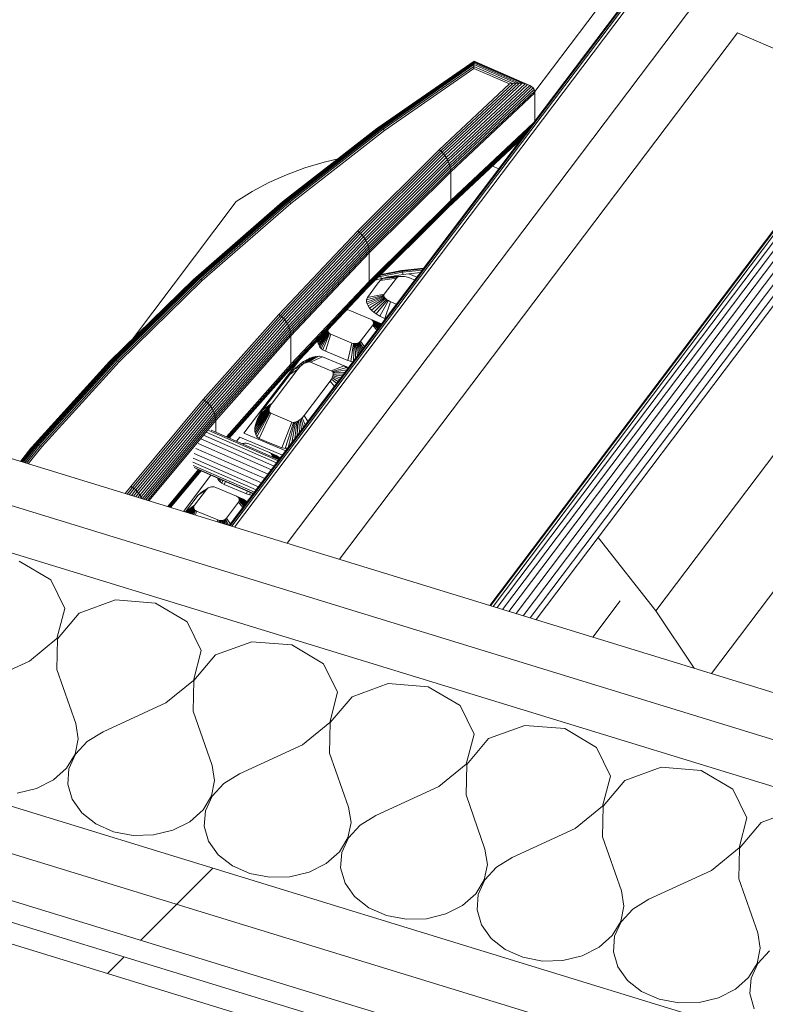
# Model space of a CAD drawing. Header units: millimetres. Extents: x -2220 to 52371, y -4077 to 6953.
# Tile 99 of 256: x 6139 to 6318, y -650 to -413. Entities that reach past the tile are written whole.
import ezdxf

# ---------------------------------------------------------------- set-up
doc = ezdxf.new("R2010")
doc.units = ezdxf.units.MM
doc.header["$MEASUREMENT"] = 0
doc.linetypes.add('Wipeout_Contour', pattern=[1000, 0, -1000])
doc.layers.add('Nuevo_08_E_Envans secs', color=7, linetype='Continuous')
doc.layers.add('Nuevo_09_EI_Mobiliari general', color=7, linetype='Continuous')
doc.layers.add('Nuevo_08_E_Envans secs_Pluma_Nº__1', color=7, linetype='Continuous', lineweight=5)
for name, color, linetype, lineweight, true_color in [('Nuevo_08_E_Envans secs_Pluma_Nº__102', 7, 'Continuous', 5, 0xcccccc), ('Nuevo_08_E_Envans secs_Pluma_Nº__171', 171, 'Continuous', 13, 0xaaaaff), ('Nuevo_08_E_Envans secs_Pluma_Nº__177', 7, 'Continuous', 15, 0xf7e046), ('Nuevo_09_EI_Mobiliari general_Pluma_Nº__61', 7, 'Continuous', 5, 0x6a6a6a)]:
    doc.layers.add(name, color=color, linetype=linetype, lineweight=lineweight, true_color=true_color)
pattern_1 = [(45, (0, 0), (-183.848, 183.848), [195, -65]), (45, (7e-14, 183.85), (-183.848, 183.848), [195, -65])]

# ---------------------------------------------------------------- blocks, each defined once
blk = doc.blocks.new('Elem Sección_59_1')
at = {"layer": 'Nuevo_09_EI_Mobiliari general_Pluma_Nº__61', "color": 251, "linetype": 'Continuous', "lineweight": 5, "true_color": 0x6a6a6a}
for p, q in [((6252.07, -553.8), (6463.22, -274.3)), ((6252.2, -553.84), (6463.81, -273.73)), ((6252.77, -554.02), (6464.73, -273.43)), ((6253.74, -554.31), (6465.94, -273.42)), ((6255.05, -554.72), (6467.35, -273.69)), ((6256.61, -555.2), (6468.87, -274.24)), ((6252.01, -553.78), (6462.66, -274.94)), ((6258.32, -555.72), (6470.38, -275.01)), ((6471.79, -275.97), (6260.05, -556.25)), ((6473, -277.05), (6261.69, -556.75)), ((6473.92, -278.16), (6263.13, -557.19)), ((6460.95, -331.34), (6291.94, -555.06)), ((6472.57, -348.78), (6305.33, -570.15)), ((6189.36, -534.56), (6300.78, -387.06)), ((6189.53, -534.61), (6300.99, -387.07)), ((6189.97, -534.74), (6301.24, -387.44)), ((6190.64, -534.95), (6301.53, -388.16)), ((6262.81, -430.19), (6286.53, -398.8)), ((6306.53, -402.1), (6203.25, -538.82)), ((6311.54, -416.05), (6215.86, -542.69)), ((6345.12, -430.53), (6311.54, -416.05)), ((6225.05, -438.94), (6248.23, -422.87)), ((6225.27, -438.87), (6248.23, -422.96)), ((6225.52, -438.87), (6248.22, -423.14)), ((6225.78, -438.94), (6248.21, -423.4)), ((6226.06, -439.08), (6248.2, -423.74)), ((6248.2, -423.74), (6248.19, -424.15)), ((6248.21, -423.4), (6248.2, -423.74)), ((6248.2, -423.74), (6258.33, -428.17)), ((6248.22, -423.14), (6248.21, -423.4)), ((6248.21, -423.4), (6259.09, -428.16)), ((6248.23, -422.96), (6248.22, -423.14)), ((6248.22, -423.14), (6259.8, -428.21)), ((6248.23, -422.87), (6261.07, -428.49)), ((6248.23, -422.87), (6248.23, -422.96)), ((6248.23, -422.96), (6260.47, -428.32)), ((6226.35, -439.29), (6248.19, -424.15)), ((6226.65, -439.56), (6248.19, -424.63)), ((6248.19, -424.15), (6248.19, -424.63)), ((6248.19, -424.15), (6257.55, -428.24)), ((6248.19, -424.63), (6256.75, -428.38)), ((6256.75, -428.38), (6239.85, -444.21)), ((6257.55, -428.24), (6240.21, -444.49)), ((6258.33, -428.17), (6240.56, -444.82)), ((6259.09, -428.16), (6240.9, -445.2)), ((6259.8, -428.21), (6241.22, -445.62)), ((6260.47, -428.32), (6241.52, -446.07)), ((6261.07, -428.49), (6241.79, -446.56)), ((6256.75, -428.38), (6257.55, -428.24)), ((6257.55, -428.24), (6258.33, -428.17)), ((6258.33, -428.17), (6259.09, -428.16)), ((6259.09, -428.16), (6259.8, -428.21)), ((6259.8, -428.21), (6260.47, -428.32)), ((6260.47, -428.32), (6261.07, -428.49)), ((6261.07, -428.49), (6261.59, -428.72)), ((6261.59, -428.72), (6242.02, -447.05)), ((6262.04, -429), (6242.22, -447.57)), ((6262.39, -429.33), (6242.38, -448.08)), ((6262.65, -429.7), (6242.49, -448.58)), ((6262.8, -430.1), (6242.56, -449.07)), ((6262.86, -430.54), (6242.59, -449.53)), ((6261.59, -428.72), (6262.04, -429)), ((6262.04, -429), (6262.39, -429.33)), ((6262.39, -429.33), (6262.65, -429.7)), ((6262.65, -429.7), (6262.8, -430.1)), ((6262.8, -430.1), (6262.86, -430.54)), ((6262.86, -430.54), (6262.86, -437.26)), ((6262.53, -437.69), (6242.59, -456.38)), ((6202.17, -456.73), (6224.86, -439.08)), ((6202.38, -456.58), (6225.05, -438.94)), ((6202.62, -456.49), (6225.27, -438.87)), ((6202.89, -456.48), (6225.52, -438.87)), ((6203.18, -456.53), (6225.78, -438.94)), ((6203.48, -456.65), (6226.06, -439.08)), ((6203.8, -456.84), (6226.35, -439.29)), ((6204.12, -457.09), (6226.65, -439.56)), ((6224.86, -439.08), (6225.05, -438.94)), ((6225.05, -438.94), (6225.27, -438.87)), ((6225.27, -438.87), (6225.52, -438.87)), ((6225.52, -438.87), (6225.78, -438.94)), ((6225.78, -438.94), (6226.06, -439.08)), ((6226.06, -439.08), (6226.35, -439.29)), ((6226.35, -439.29), (6226.65, -439.56)), ((6260.63, -440.2), (6242.49, -457.2)), ((6261.48, -439.09), (6242.56, -456.81)), ((6259.53, -441.67), (6242.02, -458.07)), ((6259.65, -441.5), (6242.22, -457.84)), ((6260.02, -441.01), (6242.38, -457.54)), ((6239.85, -444.21), (6220.18, -463.79)), ((6220.55, -464.05), (6240.21, -444.49)), ((6240.56, -444.82), (6220.92, -464.37)), ((6239.85, -444.21), (6240.21, -444.49)), ((6240.21, -444.49), (6240.56, -444.82)), ((6240.56, -444.82), (6240.9, -445.2)), ((6207.55, -448.54), (6212.14, -447.15)), ((6212.14, -447.15), (6215.5, -446.35)), ((6240.9, -445.2), (6221.27, -464.73)), ((6241.22, -445.62), (6221.6, -465.14)), ((6241.52, -446.07), (6221.91, -465.59)), ((6241.79, -446.56), (6222.19, -466.06)), ((6242.02, -447.05), (6222.43, -466.55)), ((6240.9, -445.2), (6241.22, -445.62)), ((6241.22, -445.62), (6241.52, -446.07)), ((6241.52, -446.07), (6241.79, -446.56)), ((6241.79, -446.56), (6242.02, -447.05)), ((6242.02, -447.05), (6242.22, -447.57)), ((6203.12, -450.2), (6207.55, -448.54)), ((6242.22, -447.57), (6222.64, -467.05)), ((6242.38, -448.08), (6222.8, -467.56)), ((6242.49, -448.58), (6222.92, -468.06)), ((6242.56, -449.07), (6222.99, -468.54)), ((6242.59, -449.53), (6223.02, -469.01)), ((6242.22, -447.57), (6242.38, -448.08)), ((6242.38, -448.08), (6242.49, -448.58)), ((6242.49, -448.58), (6242.56, -449.07)), ((6242.56, -449.07), (6242.59, -449.53)), ((6242.59, -449.53), (6242.59, -456.38)), ((6252.64, -448.12), (6254.15, -448.78)), ((6194.82, -454.27), (6198.87, -452.11)), ((6198.87, -452.11), (6203.12, -450.2)), ((6191.01, -456.66), (6194.82, -454.27)), ((6165.8, -490.03), (6191.01, -456.66)), ((6180.7, -475.45), (6202.17, -456.73)), ((6180.93, -475.28), (6202.38, -456.58)), ((6181.2, -475.18), (6202.62, -456.49)), ((6181.49, -475.14), (6202.89, -456.48)), ((6181.8, -475.17), (6203.18, -456.53)), ((6182.13, -475.27), (6203.48, -456.65)), ((6182.47, -475.44), (6203.8, -456.84)), ((6202.17, -456.73), (6202.38, -456.58)), ((6202.38, -456.58), (6202.62, -456.49)), ((6202.62, -456.49), (6202.89, -456.48)), ((6202.89, -456.48), (6203.18, -456.53)), ((6203.18, -456.53), (6203.48, -456.65)), ((6203.48, -456.65), (6203.8, -456.84)), ((6203.8, -456.84), (6204.12, -457.09)), ((6242.56, -456.81), (6222.99, -476.28)), ((6242.59, -456.38), (6223.02, -475.85)), ((6242.56, -456.81), (6242.49, -457.2)), ((6242.59, -456.38), (6242.56, -456.81)), ((6182.82, -475.67), (6204.12, -457.09)), ((6242.02, -458.07), (6222.43, -477.57)), ((6242.22, -457.84), (6222.64, -477.32)), ((6242.38, -457.54), (6222.8, -477.03)), ((6242.49, -457.2), (6222.92, -476.68)), ((6242.22, -457.84), (6242.02, -458.07)), ((6242.38, -457.54), (6242.22, -457.84)), ((6242.49, -457.2), (6242.38, -457.54)), ((6220.18, -463.79), (6201.25, -483.82)), ((6201.63, -484.07), (6220.55, -464.05)), ((6220.18, -463.79), (6220.55, -464.05)), ((6220.55, -464.05), (6220.92, -464.37)), ((6220.92, -464.37), (6202.01, -484.37)), ((6221.27, -464.73), (6202.37, -484.73)), ((6221.6, -465.14), (6202.71, -485.13)), ((6221.91, -465.59), (6203.03, -485.56)), ((6222.19, -466.06), (6203.32, -486.02)), ((6220.92, -464.37), (6221.27, -464.73)), ((6221.27, -464.73), (6221.6, -465.14)), ((6221.6, -465.14), (6221.91, -465.59)), ((6221.91, -465.59), (6222.19, -466.06)), ((6222.19, -466.06), (6222.43, -466.55)), ((6222.43, -466.55), (6203.57, -486.51)), ((6222.64, -467.05), (6203.78, -487)), ((6222.8, -467.56), (6203.95, -487.5)), ((6222.92, -468.06), (6204.08, -488)), ((6222.99, -468.54), (6204.15, -488.48)), ((6222.43, -466.55), (6222.64, -467.05)), ((6222.64, -467.05), (6222.8, -467.56)), ((6222.8, -467.56), (6222.92, -468.06)), ((6222.92, -468.06), (6222.99, -468.54)), ((6222.99, -468.54), (6223.02, -469.01)), ((6223.02, -469.01), (6204.18, -488.94)), ((6223.02, -469.01), (6223.02, -475.85)), ((6225.68, -474.33), (6230.87, -473.36)), ((6225.86, -474.16), (6230.78, -473.23)), ((6230.78, -473.23), (6236.11, -472.66)), ((6230.78, -473.23), (6230.87, -473.36)), ((6230.87, -473.36), (6236.01, -472.8)), ((6230.87, -473.36), (6230.99, -473.67)), ((6230.99, -473.67), (6235.74, -473.16)), ((6160.57, -495.14), (6180.7, -475.45)), ((6160.82, -494.96), (6180.93, -475.28)), ((6161.1, -494.84), (6181.2, -475.18)), ((6161.41, -494.78), (6181.49, -475.14)), ((6161.74, -494.8), (6181.8, -475.17)), ((6162.1, -494.87), (6182.13, -475.27)), ((6162.46, -495.01), (6182.47, -475.44)), ((6162.83, -495.22), (6182.82, -475.67)), ((6180.7, -475.45), (6180.93, -475.28)), ((6180.93, -475.28), (6181.2, -475.18)), ((6181.2, -475.18), (6181.49, -475.14)), ((6181.49, -475.14), (6181.8, -475.17)), ((6181.8, -475.17), (6182.13, -475.27)), ((6182.13, -475.27), (6182.47, -475.44)), ((6182.47, -475.44), (6182.82, -475.67)), ((6223.02, -475.85), (6204.18, -495.79)), ((6223.02, -475.85), (6222.99, -476.28)), ((6224.46, -475.54), (6225.98, -475.13)), ((6224.46, -475.54), (6224.46, -475.54)), ((6224.95, -476.56), (6225.62, -475.67)), ((6225.21, -474.8), (6225.74, -474.66)), ((6225.58, -474.43), (6225.74, -474.66)), ((6229.53, -475.09), (6225.62, -475.67)), ((6225.62, -475.67), (6226.21, -475.19)), ((6225.62, -475.67), (6225.62, -475.67)), ((6225.74, -474.66), (6230.99, -473.67)), ((6225.74, -474.66), (6225.98, -475.13)), ((6225.98, -475.13), (6226.67, -475)), ((6225.98, -475.13), (6225.98, -475.13)), ((6229.83, -474.86), (6226.21, -475.19)), ((6226.21, -475.19), (6226.31, -475.15)), ((6226.21, -475.19), (6226.21, -475.19)), ((6226.31, -475.15), (6226.67, -475)), ((6229.53, -475.09), (6226.63, -478.92)), ((6226.85, -474.93), (6226.67, -475)), ((6227.48, -474.76), (6226.85, -474.93)), ((6230.04, -474.77), (6226.85, -474.93)), ((6228.2, -474.66), (6227.48, -474.76)), ((6230.28, -474.71), (6227.48, -474.76)), ((6228.54, -474.65), (6228.2, -474.66)), ((6228.2, -474.66), (6230.55, -474.67)), ((6228.54, -474.65), (6228.99, -474.63)), ((6228.59, -474.64), (6229.05, -474.55)), ((6228.99, -474.63), (6230.85, -474.66)), ((6229.05, -474.55), (6231.14, -474.16)), ((6229.83, -474.86), (6229.53, -475.09)), ((6230.04, -474.77), (6229.83, -474.86)), ((6230.28, -474.71), (6230.04, -474.77)), ((6230.55, -474.67), (6230.28, -474.71)), ((6230.85, -474.66), (6230.55, -474.67)), ((6231.17, -474.67), (6230.85, -474.66)), ((6230.99, -473.67), (6231.14, -474.16)), ((6231.14, -474.16), (6232.56, -474.01)), ((6231.14, -474.16), (6231.14, -474.16)), ((6231.51, -474.71), (6231.17, -474.67)), ((6231.86, -474.77), (6231.51, -474.71)), ((6232.21, -474.86), (6231.86, -474.77)), ((6232.9, -475.1), (6232.21, -474.86)), ((6235.32, -473.71), (6232.56, -474.01)), ((6232.56, -474.01), (6234.49, -474.81)), ((6233.94, -475.54), (6232.9, -475.1)), ((6234.49, -474.81), (6234.49, -474.81)), ((6222.43, -477.57), (6203.57, -497.52)), ((6222.64, -477.32), (6203.78, -497.27)), ((6222.8, -477.03), (6203.95, -496.97)), ((6222.92, -476.68), (6204.08, -496.62)), ((6222.99, -476.28), (6204.15, -496.22)), ((6222.64, -477.32), (6222.43, -477.57)), ((6222.55, -479.72), (6224.95, -476.56)), ((6222.8, -477.03), (6222.64, -477.32)), ((6222.92, -476.68), (6222.8, -477.03)), ((6222.99, -476.28), (6222.92, -476.68)), ((6226.53, -479.18), (6222.32, -480.31)), ((6222.55, -479.72), (6222.32, -480.31)), ((6222.32, -480.31), (6222.32, -480.31)), ((6222.32, -480.31), (6222.34, -480.82)), ((6226.54, -479.34), (6222.34, -480.82)), ((6226.58, -479.5), (6222.48, -481.28)), ((6226.63, -478.92), (6222.55, -479.72)), ((6222.55, -479.72), (6222.55, -479.72)), ((6226.67, -479.66), (6222.72, -481.77)), ((6226.79, -479.83), (6223.07, -482.26)), ((6226.95, -480), (6223.53, -482.75)), ((6227.14, -480.17), (6224.08, -483.23)), ((6227.36, -480.33), (6224.71, -483.69)), ((6227.6, -480.48), (6225.53, -484.21)), ((6226.63, -478.92), (6226.53, -479.18)), ((6226.53, -479.18), (6226.54, -479.34)), ((6226.54, -479.34), (6226.58, -479.5)), ((6226.58, -479.5), (6226.67, -479.66)), ((6226.67, -479.66), (6226.79, -479.83)), ((6226.79, -479.83), (6226.95, -480)), ((6226.95, -480), (6227.14, -480.17)), ((6227.14, -480.17), (6227.36, -480.33)), ((6227.36, -480.33), (6227.6, -480.48)), ((6227.6, -480.48), (6228.15, -480.75)), ((6217.77, -482.7), (6217.59, -482.69)), ((6217.97, -482.73), (6217.77, -482.7)), ((6218.36, -482.84), (6217.97, -482.73)), ((6223.33, -484.91), (6218.36, -482.84)), ((6222.34, -480.82), (6222.34, -480.82)), ((6222.34, -480.82), (6222.39, -480.98)), ((6222.39, -480.98), (6222.48, -481.28)), ((6222.47, -481.28), (6222.48, -481.28)), ((6222.48, -481.28), (6222.72, -481.77)), ((6222.72, -481.77), (6222.72, -481.77)), ((6222.72, -481.77), (6223.07, -482.26)), ((6223.07, -482.26), (6223.07, -482.26)), ((6223.07, -482.26), (6223.53, -482.75)), ((6223.53, -482.75), (6223.53, -482.75)), ((6223.53, -482.75), (6223.74, -482.93)), ((6223.74, -482.93), (6224.08, -483.23)), ((6228.15, -480.75), (6226.73, -484.8)), ((6229.56, -481.34), (6228.15, -480.75)), ((6201.25, -483.82), (6183.07, -504.29)), ((6183.46, -504.53), (6201.63, -484.07)), ((6202.01, -484.37), (6183.85, -504.82)), ((6202.37, -484.73), (6184.22, -505.16)), ((6202.71, -485.13), (6184.57, -505.55)), ((6201.25, -483.82), (6201.63, -484.07)), ((6201.63, -484.07), (6202.01, -484.37)), ((6202.01, -484.37), (6202.37, -484.73)), ((6202.37, -484.73), (6202.71, -485.13)), ((6202.71, -485.13), (6203.03, -485.56)), ((6223.62, -485.08), (6223.33, -484.91)), ((6224.96, -485.68), (6223.33, -484.91)), ((6223.75, -485.18), (6223.62, -485.08)), ((6225.59, -486.03), (6223.62, -485.08)), ((6223.85, -485.3), (6223.75, -485.18)), ((6225.82, -486.28), (6223.75, -485.18)), ((6225.74, -486.39), (6223.85, -485.3)), ((6223.93, -485.42), (6223.85, -485.3)), ((6224.08, -483.23), (6224.08, -483.23)), ((6224.08, -483.23), (6224.71, -483.69)), ((6224.71, -483.69), (6224.71, -483.69)), ((6224.71, -483.69), (6225.17, -483.98)), ((6225.17, -483.98), (6225.53, -484.21)), ((6225.53, -484.21), (6225.53, -484.21)), ((6225.53, -484.21), (6226.49, -484.68)), ((6226.49, -484.68), (6226.73, -484.8)), ((6226.73, -484.8), (6226.73, -484.8)), ((6226.73, -484.8), (6226.89, -484.86)), ((6226.89, -484.86), (6226.89, -484.86)), ((6203.03, -485.56), (6184.9, -505.97)), ((6203.32, -486.02), (6185.2, -506.42)), ((6203.57, -486.51), (6185.46, -506.9)), ((6203.78, -487), (6185.68, -507.38)), ((6203.95, -487.5), (6185.85, -507.88)), ((6203.03, -485.56), (6203.32, -486.02)), ((6203.32, -486.02), (6203.57, -486.51)), ((6203.57, -486.51), (6203.78, -487)), ((6203.78, -487), (6203.95, -487.5)), ((6203.95, -487.5), (6204.08, -488)), ((6213.08, -487.67), (6210.63, -490.15)), ((6213.1, -487.53), (6212.49, -488.09)), ((6213.1, -487.53), (6213.08, -487.67)), ((6213.08, -487.67), (6213.09, -487.8)), ((6213.13, -487.41), (6213.1, -487.53)), ((6220.93, -490.22), (6223.85, -486.37)), ((6223.85, -486.37), (6223.99, -486.11)), ((6224.81, -487.62), (6223.85, -486.37)), ((6223.99, -485.55), (6223.93, -485.42)), ((6225.65, -486.51), (6223.93, -485.42)), ((6224.03, -485.69), (6223.99, -485.55)), ((6225.55, -486.64), (6223.99, -485.55)), ((6223.99, -486.11), (6224.03, -485.97)), ((6225.06, -487.29), (6223.99, -486.11)), ((6224.04, -485.83), (6224.03, -485.69)), ((6225.45, -486.78), (6224.03, -485.69)), ((6224.03, -485.97), (6224.04, -485.83)), ((6225.21, -487.1), (6224.03, -485.97)), ((6225.33, -486.93), (6224.04, -485.83)), ((6225.96, -486.1), (6224.96, -485.68)), ((6225.5, -485.98), (6224.96, -485.68)), ((6225.59, -486.03), (6225.5, -485.98)), ((6225.59, -486.04), (6225.59, -486.03)), ((6225.85, -486.25), (6225.59, -486.03)), ((6204.08, -488), (6185.98, -508.37)), ((6204.15, -488.48), (6186.06, -508.85)), ((6204.18, -488.94), (6186.08, -509.31)), ((6204.08, -488), (6204.15, -488.48)), ((6204.15, -488.48), (6204.18, -488.94)), ((6204.18, -488.94), (6204.18, -495.79)), ((6210.64, -490.04), (6210.63, -490.15)), ((6213.09, -487.8), (6210.66, -490.54)), ((6213.13, -487.94), (6210.77, -490.92)), ((6213.19, -488.07), (6210.93, -491.29)), ((6213.27, -488.19), (6211.16, -491.64)), ((6213.37, -488.3), (6211.45, -491.97)), ((6213.49, -488.4), (6211.86, -492.3)), ((6213.77, -488.56), (6212.48, -492.66)), ((6213.09, -487.8), (6213.13, -487.94)), ((6213.13, -487.94), (6213.19, -488.07)), ((6213.19, -488.07), (6213.27, -488.19)), ((6213.27, -488.19), (6213.37, -488.3)), ((6213.37, -488.3), (6213.49, -488.4)), ((6213.49, -488.4), (6213.77, -488.56)), ((6218.85, -490.67), (6213.77, -488.56)), ((6210.63, -490.15), (6210.66, -490.49)), ((6210.63, -490.15), (6210.63, -490.15)), ((6210.66, -490.49), (6210.66, -490.54)), ((6210.66, -490.54), (6210.77, -490.92)), ((6210.77, -490.92), (6210.87, -491.15)), ((6210.77, -490.92), (6210.77, -490.92)), ((6210.87, -491.15), (6210.93, -491.29)), ((6210.93, -491.29), (6211.02, -491.42)), ((6210.93, -491.29), (6210.93, -491.29)), ((6211.02, -491.42), (6211.16, -491.64)), ((6211.16, -491.64), (6211.16, -491.64)), ((6211.16, -491.64), (6211.16, -491.64)), ((6211.16, -491.64), (6211.45, -491.97)), ((6211.45, -491.97), (6211.45, -491.97)), ((6211.45, -491.97), (6211.86, -492.3)), ((6211.86, -492.3), (6211.86, -492.3)), ((6211.86, -492.3), (6212.48, -492.66)), ((6218.85, -490.67), (6217.85, -494.9)), ((6219.21, -490.78), (6218.62, -495.12)), ((6219.21, -490.78), (6218.85, -490.67)), ((6219.41, -490.81), (6219.21, -490.78)), ((6219.41, -490.81), (6219.24, -495)), ((6219.61, -490.81), (6219.41, -490.81)), ((6219.81, -490.8), (6219.61, -490.81)), ((6219.61, -490.81), (6219.74, -494.34)), ((6220, -490.77), (6219.81, -490.8)), ((6220.15, -493.79), (6219.81, -490.8)), ((6220.19, -490.72), (6220, -490.77)), ((6220.5, -493.33), (6220, -490.77)), ((6220.37, -490.65), (6220.19, -490.72)), ((6220.8, -492.93), (6220.19, -490.72)), ((6220.54, -490.56), (6220.37, -490.65)), ((6221.06, -492.58), (6220.37, -490.65)), ((6220.69, -490.46), (6220.54, -490.56)), ((6221.3, -492.28), (6220.54, -490.56)), ((6220.93, -490.22), (6220.69, -490.46)), ((6221.53, -491.97), (6220.69, -490.46)), ((6221.83, -491.56), (6220.93, -490.22)), ((6142.75, -515.31), (6161.41, -494.78)), ((6143.1, -515.3), (6161.74, -494.8)), ((6161.1, -494.84), (6161.41, -494.78)), ((6161.41, -494.78), (6161.74, -494.8)), ((6161.74, -494.8), (6162.1, -494.87)), ((6192.86, -512.36), (6206.33, -494.61)), ((6207.98, -494.69), (6207.23, -495.14)), ((6207.44, -495.54), (6207.98, -494.69)), ((6207.72, -495.4), (6208.73, -494.33)), ((6208.6, -494.39), (6207.98, -494.69)), ((6207.98, -494.69), (6207.98, -494.69)), ((6208, -495.3), (6209.46, -494.06)), ((6208.26, -495.24), (6210.15, -493.89)), ((6210.89, -493.82), (6208.5, -495.21)), ((6208.73, -494.33), (6208.6, -494.39)), ((6208.84, -494.29), (6208.73, -494.33)), ((6208.73, -494.33), (6208.73, -494.33)), ((6209.46, -494.06), (6208.84, -494.29)), ((6211.74, -493.97), (6208.92, -495.28)), ((6210.15, -493.89), (6209.46, -494.06)), ((6209.46, -494.06), (6209.46, -494.06)), ((6210.89, -493.82), (6210.15, -493.89)), ((6210.15, -493.89), (6210.15, -493.89)), ((6210.89, -493.82), (6210.89, -493.82)), ((6211.07, -493.85), (6210.89, -493.82)), ((6211.74, -493.97), (6211.07, -493.85)), ((6217, -496.16), (6211.74, -493.97)), ((6212.48, -492.65), (6212.48, -492.65)), ((6212.48, -492.66), (6216.36, -494.27)), ((6216.36, -494.27), (6217.85, -494.9)), ((6141.86, -515.73), (6160.57, -495.14)), ((6142.12, -515.53), (6160.82, -494.96)), ((6142.42, -515.39), (6161.1, -494.84)), ((6143.48, -515.35), (6162.1, -494.87)), ((6143.87, -515.47), (6162.46, -495.01)), ((6144.26, -515.65), (6162.83, -495.22)), ((6160.57, -495.14), (6160.82, -494.96)), ((6160.82, -494.96), (6161.1, -494.84)), ((6162.1, -494.87), (6162.46, -495.01)), ((6162.46, -495.01), (6162.83, -495.22)), ((6204.18, -495.79), (6188.67, -513.24)), ((6204.15, -496.22), (6188.93, -513.36)), ((6204.08, -496.62), (6189.13, -513.44)), ((6203.95, -496.97), (6189.27, -513.5)), ((6205.82, -496.97), (6199.63, -505.12)), ((6203.95, -496.97), (6203.78, -497.27)), ((6205.82, -496.97), (6203.91, -498.21)), ((6204.08, -496.62), (6203.95, -496.97)), ((6204.15, -496.22), (6204.08, -496.62)), ((6204.18, -495.79), (6204.15, -496.22)), ((6204.9, -497.07), (6204.33, -497.73)), ((6205.73, -496.29), (6204.9, -497.07)), ((6206.31, -496.4), (6204.9, -497.07)), ((6204.9, -497.07), (6204.9, -497.07)), ((6204.9, -497.07), (6204.9, -497.07)), ((6206.47, -495.68), (6205.73, -496.29)), ((6206.58, -496.15), (6205.73, -496.29)), ((6205.73, -496.29), (6205.73, -496.29)), ((6206.31, -496.4), (6205.82, -496.97)), ((6206.58, -496.15), (6206.31, -496.4)), ((6207.23, -495.14), (6206.47, -495.68)), ((6206.47, -495.68), (6206.47, -495.68)), ((6206.86, -495.91), (6206.47, -495.68)), ((6206.86, -495.91), (6206.58, -496.15)), ((6207.15, -495.71), (6206.86, -495.91)), ((6207.15, -495.71), (6207.23, -495.14)), ((6207.44, -495.54), (6207.15, -495.71)), ((6207.23, -495.14), (6207.22, -495.14)), ((6207.72, -495.4), (6207.44, -495.54)), ((6208, -495.3), (6207.72, -495.4)), ((6208.26, -495.24), (6208, -495.3)), ((6208.5, -495.21), (6208.26, -495.24)), ((6208.92, -495.28), (6208.5, -495.21)), ((6213.89, -497.36), (6208.92, -495.28)), ((6217, -496.16), (6213.89, -497.36)), ((6217.58, -496.6), (6214.16, -497.56)), ((6217.63, -497.13), (6214.25, -497.71)), ((6218.03, -496.59), (6217, -496.16)), ((6217.28, -496.37), (6217, -496.16)), ((6217.58, -496.6), (6217.28, -496.37)), ((6217.78, -496.93), (6217.58, -496.6)), ((6217.78, -496.93), (6217.78, -496.93)), ((6217.85, -494.9), (6218.15, -494.98)), ((6218.15, -494.98), (6218.62, -495.12)), ((6218.62, -495.12), (6219.1, -495.18)), ((6219.1, -495.18), (6219.1, -495.18)), ((6203.78, -497.27), (6189.34, -513.54)), ((6202.91, -499.53), (6197.36, -506.85)), ((6203.91, -498.21), (6202.91, -499.53)), ((6203.78, -497.27), (6203.57, -497.52)), ((6204.33, -497.73), (6203.91, -498.21)), ((6203.91, -498.21), (6203.91, -498.21)), ((6213.6, -499.88), (6213.95, -499.34)), ((6214.16, -497.56), (6213.89, -497.36)), ((6213.95, -499.34), (6214.09, -499.07)), ((6215.18, -500.37), (6213.95, -499.34)), ((6214.09, -499.07), (6214.2, -498.81)), ((6215.54, -499.9), (6214.09, -499.07)), ((6214.25, -497.71), (6214.16, -497.56)), ((6214.2, -498.81), (6214.27, -498.55)), ((6215.86, -499.47), (6214.2, -498.81)), ((6214.3, -497.88), (6214.25, -497.71)), ((6214.27, -498.55), (6214.31, -498.31)), ((6216.19, -499.04), (6214.27, -498.55)), ((6217.23, -497.65), (6214.3, -497.88)), ((6214.32, -498.09), (6214.3, -497.88)), ((6214.31, -498.31), (6214.32, -498.09)), ((6216.52, -498.6), (6214.31, -498.31)), ((6216.87, -498.14), (6214.32, -498.09)), ((6207.37, -508.09), (6213.6, -499.88)), ((6214.62, -501.11), (6213.6, -499.88)), ((6183.07, -504.29), (6165.66, -525.17)), ((6183.07, -504.29), (6183.46, -504.53)), ((6166.06, -525.39), (6183.46, -504.53)), ((6183.85, -504.82), (6166.46, -525.67)), ((6184.22, -505.16), (6166.85, -526)), ((6184.57, -505.55), (6167.21, -526.38)), ((6184.9, -505.97), (6167.55, -526.79)), ((6185.2, -506.42), (6167.85, -527.23)), ((6183.46, -504.53), (6183.85, -504.82)), ((6183.85, -504.82), (6184.22, -505.16)), ((6184.22, -505.16), (6184.57, -505.55)), ((6184.57, -505.55), (6184.9, -505.97)), ((6184.9, -505.97), (6185.2, -506.42)), ((6185.2, -506.42), (6185.46, -506.9)), ((6198.94, -506.65), (6195.52, -511.02)), ((6198.98, -506.41), (6195.64, -510.34)), ((6199.05, -506.16), (6195.86, -509.62)), ((6199.16, -505.91), (6196.16, -508.88)), ((6199.29, -505.64), (6196.61, -507.99)), ((6199.63, -505.12), (6197.36, -506.85)), ((6198.93, -506.86), (6198.94, -506.65)), ((6198.94, -506.65), (6198.98, -506.41)), ((6198.98, -506.41), (6199.05, -506.16)), ((6199.05, -506.16), (6199.16, -505.91)), ((6199.29, -505.64), (6199.16, -505.91)), ((6199.63, -505.12), (6199.29, -505.64)), ((6185.46, -506.9), (6168.12, -527.7)), ((6185.68, -507.38), (6168.39, -528.12)), ((6185.85, -507.88), (6168.86, -528.26)), ((6185.98, -508.37), (6169.28, -528.4)), ((6186.06, -508.85), (6169.66, -528.51)), ((6185.46, -506.9), (6185.68, -507.38)), ((6185.68, -507.38), (6185.85, -507.88)), ((6185.85, -507.88), (6185.98, -508.37)), ((6185.98, -508.37), (6186.06, -508.85)), ((6186.06, -508.85), (6186.08, -509.31)), ((6198.93, -506.86), (6195.49, -511.65)), ((6198.95, -507.06), (6195.56, -512.22)), ((6199, -507.23), (6195.72, -512.71)), ((6196.16, -508.88), (6195.86, -509.62)), ((6199.09, -507.37), (6196.01, -513.2)), ((6196.61, -507.99), (6196.16, -508.88)), ((6196.16, -508.88), (6196.16, -508.88)), ((6199.35, -507.57), (6196.57, -513.62)), ((6197.36, -506.85), (6196.61, -507.99)), ((6196.61, -507.99), (6196.61, -507.99)), ((6197.36, -506.85), (6197.36, -506.85)), ((6198.95, -507.06), (6198.93, -506.86)), ((6199, -507.23), (6198.95, -507.06)), ((6199.09, -507.37), (6199, -507.23)), ((6199.35, -507.57), (6199.09, -507.37)), ((6204.43, -509.69), (6199.35, -507.57)), ((6206.65, -508.87), (6206.38, -509.09)), ((6206.9, -508.63), (6206.65, -508.87)), ((6207.18, -510.97), (6206.65, -508.87)), ((6207.37, -508.09), (6206.9, -508.63)), ((6207.63, -510.37), (6206.9, -508.63)), ((6208.26, -509.53), (6207.37, -508.09)), ((6186.08, -509.31), (6169.99, -528.61)), ((6186.08, -509.31), (6186.08, -512.11)), ((6195.52, -511.02), (6195.49, -511.65)), ((6195.64, -510.34), (6195.52, -511.02)), ((6195.52, -511.02), (6195.52, -511.02)), ((6195.86, -509.62), (6195.64, -510.34)), ((6195.64, -510.34), (6195.64, -510.34)), ((6195.87, -509.6), (6195.86, -509.62)), ((6204.43, -509.69), (6201.95, -515.87)), ((6204.82, -509.75), (6202.77, -516.01)), ((6203.54, -515.78), (6205.05, -509.73)), ((6204.38, -514.66), (6205.3, -509.67)), ((6204.82, -509.75), (6204.43, -509.69)), ((6205.05, -509.73), (6204.82, -509.75)), ((6205.3, -509.67), (6205.05, -509.73)), ((6205.09, -513.72), (6205.56, -509.58)), ((6205.56, -509.58), (6205.3, -509.67)), ((6205.83, -509.45), (6205.56, -509.58)), ((6205.71, -512.91), (6205.83, -509.45)), ((6206.11, -509.28), (6205.83, -509.45)), ((6206.38, -509.09), (6206.11, -509.28)), ((6206.25, -512.2), (6206.11, -509.28)), ((6206.73, -511.55), (6206.38, -509.09)), ((6182.49, -513.74), (6199.47, -521.17)), ((6183.16, -512.82), (6200.16, -520.26)), ((6183.83, -512.13), (6200.71, -519.52)), ((6184.45, -511.73), (6201.1, -519.01)), ((6184.98, -511.63), (6201.29, -518.76)), ((6189.35, -513.54), (6189.34, -513.54)), ((6191.85, -513.32), (6191.1, -514.3)), ((6191.85, -513.32), (6202.15, -517.62)), ((6192.86, -512.36), (6192.86, -512.36)), ((6192.86, -512.36), (6192.86, -512.36)), ((6202.94, -516.57), (6192.86, -512.36)), ((6195.49, -511.65), (6195.49, -511.65)), ((6195.49, -511.65), (6195.53, -511.94)), ((6195.53, -511.94), (6195.56, -512.22)), ((6195.56, -512.22), (6195.56, -512.22)), ((6195.56, -512.22), (6195.66, -512.53)), ((6195.66, -512.53), (6195.72, -512.71)), ((6195.72, -512.71), (6195.72, -512.71)), ((6195.72, -512.71), (6196.01, -513.2)), ((6196.01, -513.2), (6196.01, -513.2)), ((6196.01, -513.2), (6196.57, -513.62)), ((6196.57, -513.62), (6196.57, -513.62)), ((6196.57, -513.62), (6198.24, -514.32)), ((6139.1, -519.13), (6141.64, -515.98)), ((6139.11, -519.14), (6141.86, -515.73)), ((6139.2, -519.16), (6142.12, -515.53)), ((6139.34, -519.21), (6142.42, -515.39)), ((6139.56, -519.27), (6142.75, -515.31)), ((6139.84, -519.36), (6143.1, -515.3)), ((6140.17, -519.46), (6143.48, -515.35)), ((6140.56, -519.58), (6143.87, -515.47)), ((6140.99, -519.71), (6144.26, -515.65)), ((6141.64, -515.98), (6141.86, -515.73)), ((6141.86, -515.73), (6142.12, -515.53)), ((6142.12, -515.53), (6142.42, -515.39)), ((6142.42, -515.39), (6142.75, -515.31)), ((6142.75, -515.31), (6143.1, -515.3)), ((6143.1, -515.3), (6143.48, -515.35)), ((6143.48, -515.35), (6143.87, -515.47)), ((6143.87, -515.47), (6144.26, -515.65)), ((6197.89, -523.26), (6181.33, -516.01)), ((6198.7, -522.19), (6181.87, -514.83)), ((6191.1, -514.3), (6191.1, -514.3)), ((6192.62, -514.87), (6192.49, -514.92)), ((6192.82, -514.81), (6192.62, -514.87)), ((6193.02, -514.78), (6192.82, -514.81)), ((6193.23, -514.77), (6193.02, -514.78)), ((6193.44, -514.77), (6193.23, -514.77)), ((6193.65, -514.8), (6193.44, -514.77)), ((6194.03, -514.91), (6193.65, -514.8)), ((6199, -516.98), (6194.03, -514.91)), ((6198.24, -514.32), (6201.95, -515.87)), ((6201.95, -515.87), (6202.53, -515.97)), ((6201.95, -515.87), (6201.95, -515.87)), ((6201.95, -515.87), (6201.95, -515.87)), ((6202.53, -515.97), (6202.77, -516.01)), ((6202.77, -516.01), (6203.04, -515.98)), ((6202.77, -516.01), (6202.77, -516.01)), ((6203.04, -515.98), (6203.41, -515.95)), ((6203.41, -515.95), (6203.41, -515.95)), ((6196.4, -525.23), (6180.66, -518.35)), ((6197.11, -524.29), (6180.92, -517.21)), ((6199.29, -517.15), (6199, -516.98)), ((6200.63, -517.75), (6199, -516.98)), ((6201.26, -518.11), (6199.29, -517.15)), ((6199.42, -517.25), (6199.29, -517.15)), ((6201.56, -518.39), (6199.42, -517.25)), ((6199.52, -517.37), (6199.42, -517.25)), ((6201.48, -518.5), (6199.52, -517.37)), ((6199.6, -517.49), (6199.52, -517.37)), ((6201.39, -518.62), (6199.6, -517.49)), ((6199.66, -517.62), (6199.6, -517.49)), ((6201.29, -518.76), (6199.66, -517.62)), ((6199.7, -517.76), (6199.66, -517.62)), ((6200.62, -518.47), (6199.7, -517.76)), ((6199.71, -517.9), (6199.7, -517.76)), ((6199.7, -518.04), (6199.71, -517.9)), ((6199.75, -518.09), (6199.7, -518.04)), ((6200.12, -518.25), (6199.71, -517.9)), ((6201.26, -518.11), (6200.63, -517.75)), ((6201.58, -518.37), (6201.26, -518.11)), ((6202.15, -517.62), (6202.15, -517.62)), ((6202.94, -516.57), (6202.94, -516.57)), ((6195.81, -526.01), (6180.58, -519.34)), ((6195.39, -526.56), (6180.66, -520.12)), ((6195.16, -526.87), (6180.92, -520.64)), ((6195.14, -526.9), (6181.33, -520.85)), ((6181.94, -521.12), (6174.54, -530.01)), ((6182.19, -521.23), (6174.8, -530.09)), ((6182.38, -521.31), (6175.01, -530.15)), ((6182.5, -521.37), (6175.14, -530.19)), ((6182.56, -521.39), (6175.21, -530.21)), ((6184.93, -522.43), (6178.31, -531.16)), ((6186.49, -523.11), (6186.6, -523.37)), ((6186.71, -523.21), (6186.6, -523.37)), ((6165.66, -525.17), (6164.33, -526.87)), ((6164.8, -527.02), (6166.06, -525.39)), ((6165.66, -525.17), (6166.06, -525.39)), ((6166.06, -525.39), (6166.46, -525.67)), ((6184.14, -525.62), (6182.88, -526.41)), ((6184.3, -525.52), (6184.14, -525.62)), ((6184.47, -525.43), (6184.3, -525.52)), ((6184.66, -525.35), (6184.47, -525.43)), ((6184.86, -525.3), (6184.66, -525.35)), ((6185.07, -525.26), (6184.86, -525.3)), ((6185.28, -525.25), (6185.07, -525.26)), ((6185.49, -525.26), (6185.28, -525.25)), ((6185.69, -525.28), (6185.49, -525.26)), ((6186.08, -525.4), (6185.69, -525.28)), ((6191.05, -527.47), (6186.08, -525.4)), ((6186.6, -523.37), (6186.84, -523.72)), ((6187.05, -523.36), (6186.84, -523.72)), ((6186.84, -523.72), (6187.13, -524.04)), ((6187.4, -523.51), (6187.13, -524.04)), ((6187.13, -524.04), (6187.53, -524.38)), ((6187.81, -523.69), (6187.53, -524.38)), ((6187.53, -524.38), (6188.15, -524.73)), ((6188.4, -523.95), (6188.15, -524.73)), ((6188.15, -524.73), (6193.52, -526.97)), ((6166.46, -525.67), (6165.29, -527.17)), ((6166.85, -526), (6165.81, -527.33)), ((6167.21, -526.38), (6166.34, -527.49)), ((6166.46, -525.67), (6166.85, -526)), ((6166.85, -526), (6167.21, -526.38)), ((6167.55, -526.79), (6166.87, -527.65)), ((6167.21, -526.38), (6167.55, -526.79)), ((6167.85, -527.23), (6167.39, -527.82)), ((6167.55, -526.79), (6167.85, -527.23)), ((6167.85, -527.23), (6168.12, -527.7)), ((6168.12, -527.7), (6167.9, -527.97)), ((6168.12, -527.7), (6168.31, -528.1)), ((6181.88, -527.25), (6178.81, -531.3)), ((6183.89, -525.88), (6180.99, -529.7)), ((6183.89, -525.88), (6181.88, -527.25)), ((6182.4, -526.74), (6181.88, -527.25)), ((6184.14, -525.62), (6182.4, -526.74)), ((6182.88, -526.41), (6182.4, -526.74)), ((6184.14, -525.62), (6183.89, -525.88)), ((6191.34, -527.64), (6191.05, -527.47)), ((6192.67, -528.24), (6191.05, -527.47)), ((6191.46, -527.74), (6191.34, -527.64)), ((6193.31, -528.59), (6191.34, -527.64)), ((6191.57, -527.85), (6191.46, -527.74)), ((6193.63, -528.89), (6191.46, -527.74)), ((6193.55, -529), (6191.57, -527.85)), ((6191.65, -527.98), (6191.57, -527.85)), ((6191.71, -528.11), (6191.65, -527.98)), ((6193.46, -529.12), (6191.65, -527.98)), ((6193.69, -526.26), (6193.52, -526.97)), ((6193.52, -526.97), (6194.29, -527.19)), ((6194.37, -526.56), (6194.29, -527.19)), ((6194.29, -527.19), (6194.86, -527.27)), ((6194.92, -526.8), (6194.91, -527.21)), ((6180.99, -529.7), (6178.81, -531.3)), ((6180.85, -529.95), (6179.07, -531.4)), ((6180.81, -530.09), (6179.3, -531.47)), ((6180.8, -530.22), (6179.51, -531.53)), ((6180.81, -530.09), (6180.8, -530.22)), ((6180.8, -530.22), (6180.81, -530.36)), ((6180.85, -529.95), (6180.81, -530.09)), ((6180.99, -529.7), (6180.85, -529.95)), ((6188.64, -532.77), (6191.56, -528.93)), ((6191.56, -528.93), (6191.71, -528.66)), ((6192.6, -530.26), (6191.56, -528.93)), ((6191.74, -528.25), (6191.71, -528.11)), ((6193.36, -529.26), (6191.71, -528.11)), ((6191.71, -528.66), (6191.74, -528.53)), ((6192.85, -529.93), (6191.71, -528.66)), ((6191.76, -528.39), (6191.74, -528.25)), ((6193.25, -529.4), (6191.74, -528.25)), ((6191.74, -528.53), (6191.76, -528.39)), ((6193, -529.73), (6191.74, -528.53)), ((6193.13, -529.56), (6191.76, -528.39)), ((6193.31, -528.59), (6192.67, -528.24)), ((6193.65, -528.88), (6193.31, -528.59)), ((6178.31, -531.16), (6178.31, -531.16)), ((6180.81, -530.36), (6179.71, -531.6)), ((6180.85, -530.49), (6179.92, -531.66)), ((6180.9, -530.62), (6180.13, -531.73)), ((6180.98, -530.74), (6180.35, -531.79)), ((6181.08, -530.85), (6180.56, -531.86)), ((6181.2, -530.95), (6180.8, -531.93)), ((6180.81, -530.36), (6180.85, -530.49)), ((6180.85, -530.49), (6180.9, -530.62)), ((6180.9, -530.62), (6180.98, -530.74)), ((6180.98, -530.74), (6181.08, -530.85)), ((6181.08, -530.85), (6181.2, -530.95)), ((6181.49, -531.11), (6181.19, -532.05)), ((6181.2, -530.95), (6181.49, -531.11)), ((6186.56, -533.23), (6181.49, -531.11)), ((6186.56, -533.23), (6186.46, -533.67)), ((6186.93, -533.34), (6186.56, -533.23)), ((6186.93, -533.34), (6186.87, -533.79)), ((6187.13, -533.36), (6186.93, -533.34)), ((6187.13, -533.36), (6187.11, -533.87)), ((6187.33, -533.37), (6187.13, -533.36)), ((6187.52, -533.36), (6187.33, -533.37)), ((6187.33, -533.37), (6187.35, -533.94)), ((6187.72, -533.32), (6187.52, -533.36)), ((6187.6, -534.02), (6187.52, -533.36)), ((6187.91, -533.27), (6187.72, -533.32)), ((6187.87, -534.1), (6187.72, -533.32)), ((6188.09, -533.2), (6187.91, -533.27)), ((6188.16, -534.19), (6187.91, -533.27)), ((6188.25, -533.12), (6188.09, -533.2)), ((6188.47, -534.28), (6188.09, -533.2)), ((6188.4, -533.02), (6188.25, -533.12)), ((6188.82, -534.39), (6188.25, -533.12)), ((6188.64, -532.77), (6188.4, -533.02)), ((6189.24, -534.52), (6188.4, -533.02)), ((6189.61, -534.21), (6188.64, -532.77)), ((6291.94, -555.06), (6278.04, -537.46)), ((6283.37, -552.64), (6276.77, -561.38)), ((6301.13, -568.86), (6291.94, -555.06))]:
    blk.add_line(p, q, dxfattribs=at)
blk = doc.blocks.new('*X77')
at = {"layer": 'Nuevo_08_E_Envans secs_Pluma_Nº__102', "color": 254, "linetype": 'Continuous', "lineweight": 5, "true_color": 0xcccccc}
for p, q in [((6146.42, -547.64), (6138.79, -543.13)), ((6149.8, -554.54), (6146.42, -547.64)), ((6161.98, -552.42), (6153.26, -555.6)), ((6171.59, -553.2), (6161.98, -552.42)), ((6179.23, -557.71), (6171.59, -553.2)), ((6147.91, -561.75), (6149.8, -554.54)), ((6153.26, -555.6), (6148.04, -561.8)), ((6182.6, -564.61), (6179.23, -557.71)), ((6141.32, -567.14), (6147.91, -561.75)), ((6148.04, -561.8), (6147.88, -569.15)), ((6194.78, -562.49), (6186.07, -565.67)), ((6204.4, -563.27), (6194.78, -562.49)), ((6212.03, -567.78), (6204.4, -563.27)), ((6180.72, -571.82), (6182.6, -564.61)), ((6186.07, -565.67), (6180.85, -571.86)), ((6141.32, -567.14), (6126.19, -574.11)), ((6215.41, -574.67), (6212.03, -567.78)), ((6147.88, -569.15), (6152.43, -582.16)), ((6174.13, -577.21), (6180.72, -571.82)), ((6180.85, -571.86), (6180.69, -579.22)), ((6227.59, -572.55), (6218.87, -575.74)), ((6237.2, -573.34), (6227.59, -572.55)), ((6213.52, -581.89), (6215.41, -574.67)), ((6244.84, -577.85), (6237.2, -573.34)), ((6174.13, -577.21), (6158.99, -584.17)), ((6218.87, -575.74), (6213.65, -581.93)), ((6180.69, -579.22), (6185.23, -592.23)), ((6248.21, -584.74), (6244.84, -577.85)), ((6153.02, -585.85), (6152.43, -582.16)), ((6206.93, -587.27), (6213.52, -581.89)), ((6213.65, -581.93), (6213.49, -589.29)), ((6158.99, -584.17), (6155.2, -586.52)), ((6246.33, -591.96), (6248.21, -584.74)), ((6260.39, -582.62), (6251.68, -585.8)), ((6270.01, -583.4), (6260.39, -582.62)), ((6277.64, -587.91), (6270.01, -583.4)), ((6152.27, -589.52), (6153.02, -585.85)), ((6155.2, -586.52), (6152.4, -589.56)), ((6251.68, -585.8), (6246.46, -592)), ((6150.22, -592.89), (6152.27, -589.52)), ((6206.93, -587.27), (6191.79, -594.24)), ((6213.49, -589.29), (6218.04, -602.3)), ((6281.02, -594.81), (6277.64, -587.91)), ((6152.4, -589.56), (6150.8, -593.07)), ((6147.05, -595.71), (6150.22, -592.89)), ((6150.8, -593.07), (6150.51, -596.77)), ((6185.83, -595.91), (6185.23, -592.23)), ((6191.79, -594.24), (6188.01, -596.58)), ((6239.73, -597.34), (6246.33, -591.96)), ((6246.46, -592), (6246.3, -599.35)), ((6293.2, -592.69), (6284.48, -595.87)), ((6302.81, -593.47), (6293.2, -592.69)), ((6310.45, -597.98), (6302.81, -593.47)), ((6142.98, -597.76), (6147.05, -595.71)), ((6185.07, -599.58), (6185.83, -595.91)), ((6188.01, -596.58), (6185.2, -599.63)), ((6279.13, -602.02), (6281.02, -594.81)), ((6284.48, -595.87), (6279.26, -602.06)), ((6138.33, -598.89), (6142.98, -597.76)), ((6150.51, -596.77), (6151.57, -600.4)), ((6239.73, -597.34), (6224.6, -604.31)), ((6313.82, -604.88), (6310.45, -597.98)), ((6151.57, -600.4), (6153.89, -603.67)), ((6183.03, -602.96), (6185.07, -599.58)), ((6185.2, -599.63), (6183.6, -603.13)), ((6246.3, -599.35), (6250.84, -612.36)), ((6153.89, -603.67), (6157.29, -606.33)), ((6179.85, -605.78), (6183.03, -602.96)), ((6183.6, -603.13), (6183.32, -606.84)), ((6218.63, -605.98), (6218.04, -602.3)), ((6272.54, -607.41), (6279.13, -602.02)), ((6279.26, -602.06), (6279.1, -609.42)), ((6326, -602.76), (6317.29, -605.94)), ((6175.79, -607.83), (6179.85, -605.78)), ((6217.88, -609.65), (6218.63, -605.98)), ((6224.6, -604.31), (6220.81, -606.65)), ((6311.93, -612.09), (6313.82, -604.88)), ((6317.29, -605.94), (6312.07, -612.13)), ((6157.29, -606.33), (6161.52, -608.18)), ((6161.52, -608.18), (6166.26, -609.08)), ((6171.14, -608.96), (6175.79, -607.83)), ((6183.32, -606.84), (6184.37, -610.47)), ((6220.81, -606.65), (6218.01, -609.69)), ((6272.54, -607.41), (6257.4, -614.38)), ((6166.26, -609.08), (6171.14, -608.96)), ((6184.37, -610.47), (6186.69, -613.73)), ((6215.83, -613.03), (6217.88, -609.65)), ((6218.01, -609.69), (6216.41, -613.2)), ((6279.1, -609.42), (6283.65, -622.43)), ((6212.66, -615.85), (6215.83, -613.03)), ((6216.41, -613.2), (6216.12, -616.91)), ((6251.44, -616.05), (6250.84, -612.36)), ((6305.34, -617.48), (6311.93, -612.09)), ((6312.07, -612.13), (6311.91, -619.49)), ((6186.69, -613.73), (6190.1, -616.4)), ((6257.4, -614.38), (6253.62, -616.72)), ((6190.1, -616.4), (6194.33, -618.25)), ((6203.94, -619.03), (6208.59, -617.9)), ((6208.59, -617.9), (6212.66, -615.85)), ((6216.12, -616.91), (6217.18, -620.53)), ((6250.68, -619.72), (6251.44, -616.05)), ((6253.62, -616.72), (6250.81, -619.76)), ((6305.34, -617.48), (6290.21, -624.44)), ((6194.33, -618.25), (6199.06, -619.15)), ((6199.06, -619.15), (6203.94, -619.03)), ((6248.64, -623.09), (6250.68, -619.72)), ((6250.81, -619.76), (6249.21, -623.27)), ((6311.91, -619.49), (6316.45, -632.5)), ((6217.18, -620.53), (6219.5, -623.8)), ((6284.24, -626.12), (6283.65, -622.43)), ((6219.5, -623.8), (6222.9, -626.46)), ((6245.46, -625.91), (6248.64, -623.09)), ((6249.21, -623.27), (6248.93, -626.98)), ((6290.21, -624.44), (6286.42, -626.79)), ((6222.9, -626.46), (6227.13, -628.31)), ((6241.4, -627.97), (6245.46, -625.91)), ((6248.93, -626.98), (6249.98, -630.6)), ((6283.49, -629.79), (6284.24, -626.12)), ((6286.42, -626.79), (6283.62, -629.83)), ((6227.13, -628.31), (6231.87, -629.21)), ((6231.87, -629.21), (6236.75, -629.1)), ((6236.75, -629.1), (6241.4, -627.97)), ((6281.44, -633.16), (6283.49, -629.79)), ((6249.98, -630.6), (6252.3, -633.87)), ((6283.62, -629.83), (6282.01, -633.34)), ((6252.3, -633.87), (6255.71, -636.53)), ((6278.27, -635.98), (6281.44, -633.16)), ((6282.01, -633.34), (6281.73, -637.04)), ((6317.05, -636.18), (6316.45, -632.5)), ((6255.71, -636.53), (6259.94, -638.38)), ((6274.2, -638.03), (6278.27, -635.98)), ((6316.29, -639.85), (6317.05, -636.18)), ((6319.23, -636.85), (6316.42, -639.9)), ((6259.94, -638.38), (6264.67, -639.28)), ((6264.67, -639.28), (6269.55, -639.16)), ((6269.55, -639.16), (6274.2, -638.03)), ((6281.73, -637.04), (6282.79, -640.67)), ((6282.79, -640.67), (6285.11, -643.94)), ((6314.25, -643.23), (6316.29, -639.85)), ((6316.42, -639.9), (6314.82, -643.4)), ((6285.11, -643.94), (6288.51, -646.6)), ((6311.07, -646.05), (6314.25, -643.23)), ((6314.82, -643.4), (6314.54, -647.11)), ((6307, -648.1), (6311.07, -646.05)), ((6288.51, -646.6), (6292.74, -648.45)), ((6292.74, -648.45), (6297.48, -649.35)), ((6302.36, -649.23), (6307, -648.1)), ((6314.54, -647.11), (6315.59, -650.74)), ((6297.48, -649.35), (6302.36, -649.23))]:
    blk.add_line(p, q, dxfattribs=at)
blk = doc.blocks.new('Elem Sección_68_1')
at = {"layer": 'Nuevo_08_E_Envans secs', "lineweight": 0}
blk.add_blockref('*X77', (0, 0), dxfattribs=at)
at = {"color": 254, "linetype": 'Wipeout_Contour', "lineweight": 0, "ltscale": 26144.135551}
blk.add_wipeout([(5916.12, -462.03), (7086.31, -821.14), (7091.47, -811.4), (5921.29, -452.29)], dxfattribs=at).dxf.layer = 'Nuevo_08_E_Envans secs'
at = {"layer": 'Nuevo_08_E_Envans secs_Pluma_Nº__177', "linetype": 'Continuous', "lineweight": 15, "true_color": 0xf7e046}
h = blk.add_hatch(dxfattribs=at)
h.set_pattern_fill('Panellat_HPL_0001', color=53, style=0, pattern_type=2)
h.set_pattern_definition(pattern_1)
h.paths.add_polyline_path([(5916.12, -462.03), (7086.31, -821.14), (7091.47, -811.4), (5921.29, -452.29)])
at = {"color": 254, "linetype": 'Wipeout_Contour', "lineweight": 0, "ltscale": 33286.966486}
blk.add_wipeout([(5910.96, -471.77), (7093.94, -834.81), (7099.1, -825.07), (7086.31, -821.14), (5916.12, -462.03)], dxfattribs=at).dxf.layer = 'Nuevo_08_E_Envans secs'
at = {"layer": 'Nuevo_08_E_Envans secs_Pluma_Nº__177', "linetype": 'Continuous', "lineweight": 15, "true_color": 0xf7e046}
h = blk.add_hatch(dxfattribs=at)
h.set_pattern_fill('Panellat_HPL_0001', color=53, style=0, pattern_type=2)
h.set_pattern_definition(pattern_1)
h.paths.add_polyline_path([(5910.96, -471.77), (7093.94, -834.81), (7099.1, -825.07), (7086.31, -821.14), (5916.12, -462.03)])
at = {"color": 254, "linetype": 'Wipeout_Contour', "lineweight": 0, "ltscale": 30493.871432}
blk.add_wipeout([(5868.08, -552.67), (9216.61, -1580.3), (9219, -1575.8), (5870.47, -548.18)], dxfattribs=at).dxf.layer = 'Nuevo_08_E_Envans secs'
at = {"layer": 'Nuevo_08_E_Envans secs_Pluma_Nº__171', "linetype": 'Continuous', "lineweight": 13, "true_color": 0xaaaaff}
h = blk.add_hatch(dxfattribs=at)
h.set_pattern_fill('Panellat_HPL_0001', color=161, style=0, pattern_type=2)
h.set_pattern_definition(pattern_1)
h.paths.add_polyline_path([(5868.08, -552.67), (9216.61, -1580.3), (9219, -1575.8), (5870.47, -548.18)])
at = {"color": 254, "linetype": 'Wipeout_Contour', "lineweight": 0, "ltscale": 39819.543603}
blk.add_wipeout([(5872.85, -543.69), (9209.57, -1567.68), (9214.73, -1557.94), (9201.94, -1554.02), (5878.01, -533.95)], dxfattribs=at).dxf.layer = 'Nuevo_08_E_Envans secs'
at = {"layer": 'Nuevo_08_E_Envans secs_Pluma_Nº__177', "linetype": 'Continuous', "lineweight": 15, "true_color": 0xf7e046}
h = blk.add_hatch(dxfattribs=at)
h.set_pattern_fill('Panellat_HPL_0001', color=53, style=0, pattern_type=2)
h.set_pattern_definition(pattern_1)
h.paths.add_polyline_path([(5872.85, -543.69), (9209.57, -1567.68), (9214.73, -1557.94), (9201.94, -1554.02), (5878.01, -533.95)])
at = {"color": 254, "linetype": 'Wipeout_Contour', "lineweight": 0, "ltscale": 54462.240952}
blk.add_wipeout([(5878.01, -533.95), (9201.94, -1554.02), (9207.1, -1544.28), (9194.3, -1540.35), (7447.01, -1004.13), (7092.72, -895.4), (5883.17, -524.21)], dxfattribs=at).dxf.layer = 'Nuevo_08_E_Envans secs'
at = {"layer": 'Nuevo_08_E_Envans secs_Pluma_Nº__177', "linetype": 'Continuous', "lineweight": 15, "true_color": 0xf7e046}
h = blk.add_hatch(dxfattribs=at)
h.set_pattern_fill('Panellat_HPL_0001', color=53, style=0, pattern_type=2)
h.set_pattern_definition(pattern_1)
h.paths.add_polyline_path([(5878.01, -533.95), (9201.94, -1554.02), (9207.1, -1544.28), (9194.3, -1540.35), (7447.01, -1004.13), (7092.72, -895.4), (5883.17, -524.21)])
at = {"layer": 'Nuevo_08_E_Envans secs_Pluma_Nº__1', "color": 7, "linetype": 'Continuous', "lineweight": 5}
for p, q in [((5921.29, -452.29), (7078.67, -807.48)), ((5916.12, -462.03), (7086.31, -821.14)), ((5910.96, -471.77), (7093.94, -834.81)), ((5883.17, -524.21), (7092.72, -895.4)), ((5878.01, -533.95), (9201.94, -1554.02)), ((5872.85, -543.69), (9209.57, -1567.68)), ((5870.47, -548.18), (9213.09, -1573.99)), ((5868.08, -552.67), (9216.61, -1580.3))]:
    blk.add_line(p, q, dxfattribs=at)

msp = doc.modelspace()

# ---------------------------------------------------------------- block references
at = {"layer": 'Nuevo_09_EI_Mobiliari general', "lineweight": 0}
msp.add_blockref('Elem Sección_59_1', (0, 0), dxfattribs=at)

# ---------------------------------------------------------------- next in the draw order: block references
at = {"layer": 'Nuevo_08_E_Envans secs', "lineweight": 0}
msp.add_blockref('Elem Sección_68_1', (0, 0), dxfattribs=at)

doc.saveas('drawing.dxf')
